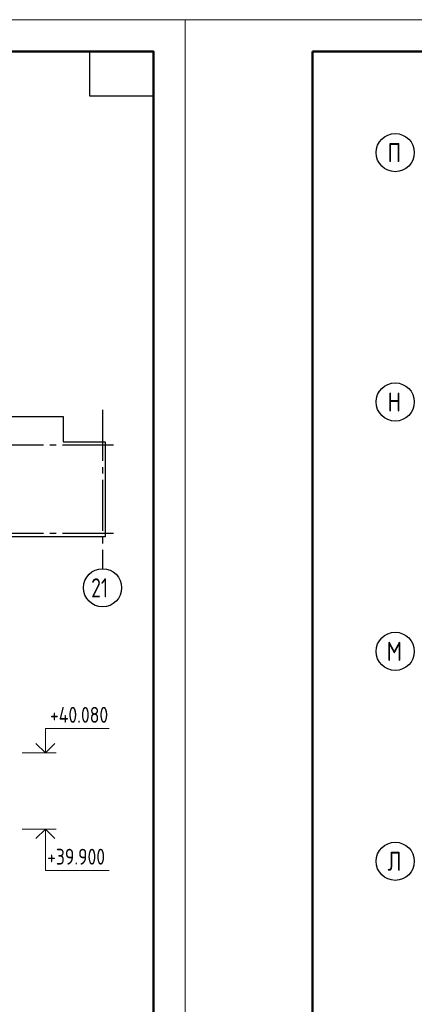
# Model space of a CAD drawing. Header units: millimetres. Extents: x 40580 to 1168286, y -220995 to 81020.
# Tile 144 of 194: x 452165 to 458368, y -101847 to -86368. Entities that reach past the tile are written whole.
import ezdxf

# ---------------------------------------------------------------- set-up
doc = ezdxf.new("R2010")
doc.units = ezdxf.units.MM
doc.linetypes.add('______5', pattern=[1100, 800, -100, 100, -100])
doc.linetypes.add('CENTER', pattern=[2, 1.25, -0.25, 0.25, -0.25])
doc.layers.add('Standard', color=7, linetype='Continuous', lineweight=25)
doc.layers.add('ОСИ', color=7, linetype='CENTER', lineweight=15)
doc.styles.add('GOST 2.304-81', font='txt')
doc.styles.add('ISOCPEUR', font='isocpeur.ttf')

msp = doc.modelspace()

# ---------------------------------------------------------------- linework, layer by layer
at = {"layer": 'Standard', "color": 7, "linetype": 'Continuous', "lineweight": 13, "transparency": 33554687}
for p, q in [((452202.9, -97893.3), (452736.3, -97893.3)), ((452202.9, -99093.3), (452736.3, -99093.3))]:
    msp.add_line(p, q, dxfattribs=at)
for points in [[(425068.3, -128368.4), (454768.3, -128368.4), (454768.3, -86368.4), (425068.3, -86368.4), (425068.3, -128368.4)], [(454768.3, -128368.4), (484468.3, -128368.4), (484468.3, -86368.4), (454768.3, -86368.4), (454768.3, -128368.4)]]:
    msp.add_lwpolyline(points, close=True, dxfattribs=at)
at = {"layer": 'Standard', "color": 7, "linetype": 'Continuous', "lineweight": 50, "transparency": 33554687}
for points in [[(427068.3, -86868.4), (454268.3, -86868.4), (454268.3, -127868.4), (427068.3, -127868.4), (427068.3, -86868.4)], [(456768.3, -86868.4), (483968.3, -86868.4), (483968.3, -127868.4), (456768.3, -127868.4), (456768.3, -86868.4)]]:
    msp.add_lwpolyline(points, close=True, dxfattribs=at)
at = {"layer": 'Standard', "color": 7, "linetype": 'Continuous', "lineweight": 25, "transparency": 33554687}
msp.add_lwpolyline([(454268.3, -86868.4), (454268.3, -87568.4), (453268.3, -87568.4), (453268.3, -86868.4), (454268.3, -86868.4)], close=True, dxfattribs=at)
msp.add_lwpolyline([(449250.3, -94499.5), (449250.3, -93036.5), (449270.3, -93036.5), (449270.3, -93021.5), (449250.3, -93021.5), (449250.3, -93003.5), (449878.3, -93003.5), (449878.3, -92606.5), (450746.3, -92606.5), (450746.3, -93003.5), (451364.3, -93003.5), (451982.3, -93003.5), (451982.3, -92606.5), (452850.3, -92606.5), (452850.3, -93003.5), (453511.3, -93003.5), (453511.3, -94499.5), (451364.3, -94499.5), (449250.3, -94499.5)], dxfattribs=at)
at = {"layer": 'Standard', "color": 7, "linetype": 'Continuous', "lineweight": 13, "transparency": 33554687}
for points in [[(452569.6, -97893.3), (452569.6, -97513.3), (453569.6, -97513.3)], [(452421.1, -97744.8), (452569.6, -97893.3), (452718.1, -97744.8)], [(452421.1, -99241.7), (452569.6, -99093.3), (452718.1, -99241.7)], [(452569.6, -99093.3), (452569.6, -99743.3), (453569.6, -99743.3)]]:
    msp.add_lwpolyline(points, dxfattribs=at)
at = {"layer": 'ОСИ', "color": 8, "linetype": '______5', "lineweight": -3, "transparency": 33554687}
for p, q in [((453468.3, -92503.5), (453468.3, -94999.5)), ((453638.6, -93056.5), (446177.3, -93056.5)), ((453638.6, -93056.5), (446177.3, -93056.5)), ((453638.6, -94446.5), (446177.3, -94446.5))]:
    msp.add_line(p, q, dxfattribs=at)
at = {"layer": 'ОСИ', "color": 7, "linetype": 'Continuous', "lineweight": -3, "transparency": 33554687}
for centre in [(458068.3, -88458.4), (458068.3, -92378.4), (453468.3, -95299.5), (458068.3, -96298.4), (458068.3, -99598.4)]:
    msp.add_circle(centre, 300, dxfattribs=at)

# ---------------------------------------------------------------- texts
at = {"layer": 'Standard', "color": 7, "linetype": 'Continuous', "lineweight": 25, "transparency": 33554687, "attachment_point": 7}
for s, insert, char_height, width, style in [('\\W0.75;21', (453288.3, -95449.5), 300, 472.649, 'ISOCPEUR'), ('+40.080', (452642.5, -97421.6), 250, 1084.009, 'GOST 2.304-81'), ('+39.900', (452596.7, -99651.6), 250, 1101.709, 'GOST 2.304-81')]:
    msp.add_mtext(s, dxfattribs=dict(at, insert=insert, char_height=char_height, width=width, style=style))
at = {"layer": 'ОСИ', "color": 7, "linetype": 'Continuous', "lineweight": 25, "transparency": 33554687, "char_height": 300, "attachment_point": 7, "style": 'ISOCPEUR'}
for s, insert, width in [('\\W0.80;П', (457948.3, -88608.4), 359.83), ('\\W0.80;Н', (457948.3, -92528.4), 359.83), ('\\W0.82;М', (457933.3, -96448.4), 392.649), ('\\W0.80;Л', (457948.3, -99748.4), 359.83)]:
    msp.add_mtext(s, dxfattribs=dict(at, insert=insert, width=width))

doc.saveas('drawing.dxf')
